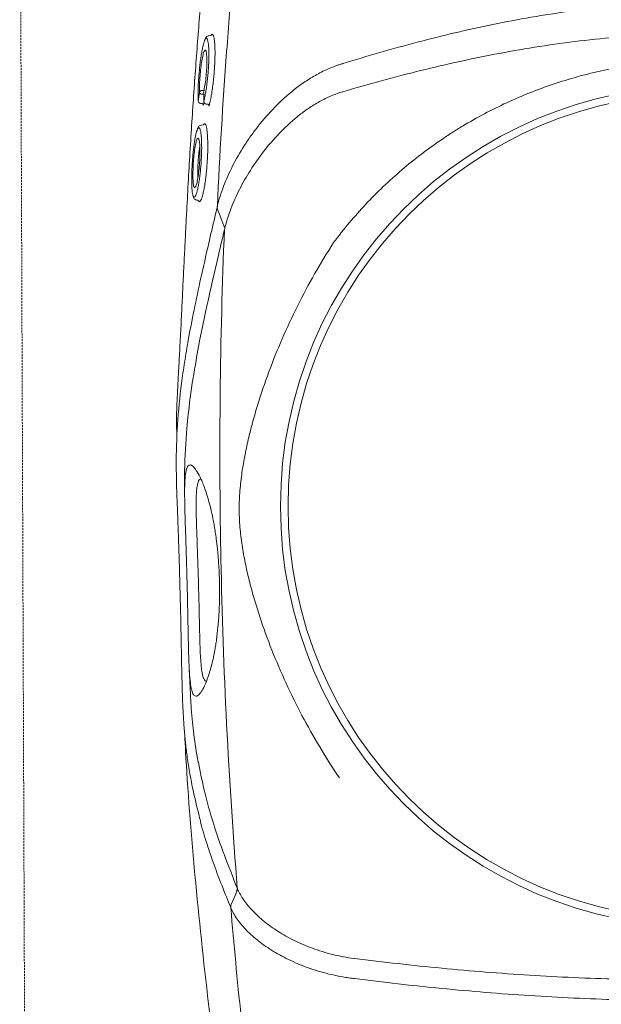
# Model space of a CAD drawing. Header units: inches. Extents: x 1703 to 137267, y -37098 to 14102.
# Tile 29 of 142: x 39198 to 39345, y 7612 to 7862. Entities that reach past the tile are written whole.
import ezdxf

# ---------------------------------------------------------------- set-up
doc = ezdxf.new("R2010")
doc.units = ezdxf.units.IN
doc.header["$MEASUREMENT"] = 0
doc.linetypes.add('11aa1PB-bd$0$11aa1PB-af$0$TRATTEGGIATA', pattern=[0.75, 0.5, -0.25])
doc.layers.add('CKD Equipments', color=252, linetype='Continuous', lineweight=0)
doc.layers.add('FAINTEQUIP', color=252, linetype='Continuous', lineweight=0)

# ---------------------------------------------------------------- blocks, each defined once
blk = doc.blocks.new('G$C62143A14')
at = {"linetype": 'Continuous', "lineweight": 0}
for p, q in [((48.57, 345.63), (48.03, 345.57)), ((45.34, 329.13), (45.33, 329.04)), ((45.95, 328.38), (46.32, 328.34)), ((46.82, 328.73), (46.75, 328.33)), ((46.79, 328.96), (46.78, 328.89)), ((47.41, 328.22), (47.77, 328.17)), ((46.65, 322.92), (46.12, 322.87)), ((44.97, 303.8), (45.36, 303.77)), ((45.65, 303.41), (45.51, 303.55)), ((45.8, 303.47), (45.65, 303.41)), ((49.57, 299.48), (50.21, 302.26)), ((85.06, 105.98), (85.05, 105.99))]:
    blk.add_line(p, q, dxfattribs=at)
at = {"linetype": 'Continuous', "lineweight": 0, "flags": 128}
for points in [[(50.36, 301.27), (50.36, 301.27), (50.36, 301.27)], [(51.87, 297.29), (51.12, 299.29), (50.37, 301.26)], [(55.17, 128.13), (54.46, 126.47), (53.76, 124.81)]]:
    blk.add_lwpolyline(points, dxfattribs=at)
at = {"linetype": 'Continuous', "lineweight": 0}
for radius in [106.93, 105]:
    blk.add_circle((173.18, 226), radius, dxfattribs=at)
for centre, radius, start, end in [((46.34, 331.01), 0.662, 90.4906, 162.5797), ((46.36, 331.4), 0.685, 195.9711, 268.143), ((46.03, 329.07), 0.7, 182.9235, 263.468), ((47.48, 328.91), 0.7, 181.8037, 263.5226), ((54.09, 128.97), 1.21, 326.4595, 358.5784)]:
    blk.add_arc(centre, radius, start, end, dxfattribs=at)
for points, knots in [([(48.93, 381.81), (48.6, 379.21), (47.9, 373.59), (47.04, 365.37), (46.3, 357.46), (45.69, 350.42), (45.11, 343.22), (44.57, 335.88), (44.05, 328.44), (43.55, 320.81), (43.08, 313.03), (42.64, 305.12), (42.26, 298.03), (41.95, 291.8), (41.68, 286.4), (41.42, 281.01), (41.15, 275.42), (40.92, 270.71), (40.72, 266.92), (40.56, 263.77), (40.38, 260.45), (40.21, 257.38), (40.08, 254.83), (39.98, 252.7), (39.9, 250.79), (39.84, 248.9), (39.83, 247.83), (39.91, 243.32)], [0, 0, 0, 0, 0.063316, 0.137046, 0.187379, 0.237747, 0.288072, 0.337874, 0.387718, 0.437523, 0.488782, 0.540075, 0.591317, 0.625909, 0.660493, 0.695746, 0.730982, 0.771161, 0.791716, 0.812265, 0.841912, 0.872106, 0.896195, 0.920292, 0.944907, 0.969526, 1, 1, 1, 1]), ([(50.21, 302.26), (50.81, 315.39), (51.6, 328.49), (53.06, 348.08), (53.59, 354.61), (54.76, 367.64), (55.39, 374.15), (56.07, 380.65)], [0, 0, 0, 0, 0.5, 0.5, 0.75, 0.75, 1, 1, 1, 1]), ([(82.05, 338.49), (88.31, 340.43), (94.62, 342.26), (104.17, 344.77), (107.37, 345.57), (113.78, 347.08), (117, 347.79), (126.68, 349.77), (133.19, 350.9), (143.02, 352.25), (146.31, 352.64), (152.9, 353.29), (156.2, 353.56), (159.5, 353.76)], [0, 0, 0, 0, 0.25, 0.25, 0.375, 0.375, 0.5, 0.5, 0.75, 0.75, 0.875, 0.875, 1, 1, 1, 1]), ([(48.03, 345.57), (47.98, 345.55), (47.79, 345.55), (47.54, 345.37), (47.32, 345.13), (47.17, 344.9), (47.09, 344.69), (47.01, 344.4)], [0, 0, 0, 0, 0.085263, 0.298133, 0.53129, 0.85157, 1, 1, 1, 1]), ([(49.13, 345.73), (49.16, 345.68), (49.25, 345.55), (49.38, 345.02), (49.51, 344.18), (49.59, 343.09), (49.63, 341.8), (49.62, 340.35), (49.57, 338.78), (49.47, 337.13), (49.34, 335.45), (49.17, 333.78), (48.96, 332.16), (48.73, 330.64), (48.47, 329.22), (48.28, 328.43), (48.19, 328.03)], [0, 0, 0, 0, 0.036944, 0.111064, 0.185167, 0.25898, 0.332797, 0.405887, 0.478972, 0.551758, 0.624553, 0.69822, 0.771885, 0.845998, 0.920119, 1, 1, 1, 1]), ([(48.57, 345.63), (48.57, 345.63), (48.63, 345.76), (48.69, 345.8), (48.74, 345.83)], [0, 0, 0, 0, 0.031421, 1, 1, 1, 1]), ([(48.74, 345.83), (48.76, 345.86), (48.87, 345.99), (49, 345.97), (49.09, 345.79), (49.13, 345.73)], [0, 0, 0, 0, 0.160118, 0.714475, 1, 1, 1, 1]), ([(162.9, 345.95), (156.01, 345.65), (149.15, 345.08), (138.9, 343.85), (135.48, 343.38), (128.69, 342.33), (125.3, 341.74), (115.17, 339.84), (108.47, 338.36), (98.51, 335.9), (95.2, 335.04), (88.61, 333.25), (85.33, 332.31), (82.06, 331.35)], [0, 0, 0, 0, 0.25, 0.25, 0.375, 0.375, 0.5, 0.5, 0.75, 0.75, 0.875, 0.875, 1, 1, 1, 1]), ([(47.01, 344.4), (46.98, 344.33), (46.88, 344.11), (46.69, 343.49), (46.46, 342.54), (46.24, 341.39), (46.03, 340.08), (45.84, 338.67), (45.67, 337.16), (45.53, 335.62), (45.42, 334.09), (45.34, 332.62), (45.3, 331.25), (45.3, 330.07), (45.32, 329.43), (45.34, 329.13)], [0, 0, 0, 0, 0.034967, 0.11668, 0.198521, 0.28284, 0.363401, 0.446271, 0.52675, 0.609595, 0.689692, 0.772207, 0.85087, 0.93183, 1, 1, 1, 1]), ([(46.79, 328.96), (46.87, 329.3), (47.03, 330), (47.26, 331.25), (47.48, 332.65), (47.66, 334.12), (47.82, 335.66), (47.94, 337.19), (48.02, 338.69), (48.07, 340.09), (48.07, 341.38), (48.03, 342.5), (47.95, 343.44), (47.87, 344.05), (47.8, 344.27), (47.79, 344.33)], [0, 0, 0, 0, 0.081121, 0.164592, 0.245691, 0.329206, 0.409093, 0.49132, 0.570813, 0.652715, 0.73066, 0.81084, 0.889237, 0.969944, 1, 1, 1, 1]), ([(47.79, 344.33), (47.76, 344.44), (47.68, 344.73), (47.54, 344.94), (47.34, 344.96), (47.17, 344.77), (47.05, 344.49), (47.01, 344.4)], [0, 0, 0, 0, 0.142974, 0.381895, 0.621008, 0.867279, 1, 1, 1, 1]), ([(45.71, 331.21), (45.69, 331.75), (45.67, 332.78), (45.76, 334.81), (45.94, 336.87), (46.19, 338.84), (46.49, 340.42), (46.71, 341.33), (46.82, 341.49), (46.83, 341.5)], [0, 0, 0, 0, 0.170858, 0.332147, 0.492014, 0.656195, 0.819988, 0.986588, 1, 1, 1, 1]), ([(47.35, 341.5), (47.4, 341.27), (47.51, 340.77), (47.56, 339.28), (47.52, 337.42), (47.37, 335.36), (47.13, 333.35), (46.9, 331.99), (46.76, 331.38), (46.73, 331.23)], [0, 0, 0, 0, 0.140566, 0.301933, 0.463305, 0.622013, 0.785773, 0.94855, 1, 1, 1, 1]), ([(46.83, 341.5), (46.92, 341.67), (47.11, 342.02), (47.29, 341.92), (47.35, 341.55), (47.35, 341.5)], [0, 0, 0, 0, 0.4462454, 0.9349282, 1, 1, 1, 1]), ([(50.2, 302.21), (50.41, 303.06), (50.64, 303.91), (51.18, 305.63), (51.48, 306.49), (52.46, 309.06), (53.22, 310.78), (54.96, 314.19), (55.94, 315.9), (57.56, 318.43), (58.13, 319.28), (59.03, 320.54), (59.34, 320.96), (59.96, 321.8), (60.29, 322.21), (61.93, 324.29), (63.33, 325.9), (66.37, 329.01), (68, 330.49), (70.64, 332.59), (71.56, 333.27), (73.48, 334.56), (74.47, 335.17), (76.51, 336.3), (77.56, 336.82), (79.2, 337.51), (79.75, 337.73), (80.6, 338.03), (80.88, 338.13), (81.46, 338.31), (81.75, 338.4), (82.04, 338.48)], [0, 0, 0, 0, 0.0625, 0.0625, 0.125, 0.125, 0.25, 0.25, 0.375, 0.375, 0.4375, 0.4375, 0.46875, 0.46875, 0.5, 0.5, 0.625, 0.625, 0.75, 0.75, 0.8125, 0.8125, 0.875, 0.875, 0.9375, 0.9375, 0.96875, 0.96875, 0.984375, 0.984375, 1, 1, 1, 1]), ([(79.75, 293.03), (82.31, 296.45), (85.04, 299.7), (90.82, 305.84), (93.86, 308.74), (100.26, 314.21), (103.61, 316.77), (108.01, 319.76), (108.9, 320.35), (110.69, 321.5), (111.6, 322.06), (114.34, 323.72), (116.19, 324.76), (121.81, 327.74), (125.65, 329.52), (133.49, 332.64), (137.5, 334), (142.63, 335.43), (143.66, 335.7), (145.73, 336.21), (146.78, 336.46), (149.91, 337.15), (152, 337.55), (158.29, 338.58), (162.49, 339.04), (166.97, 339.32)], [0, 0, 0, 0, 0.125, 0.125, 0.25, 0.25, 0.375, 0.375, 0.40625, 0.40625, 0.4375, 0.4375, 0.5, 0.5, 0.625, 0.625, 0.75, 0.75, 0.78125, 0.78125, 0.8125, 0.8125, 0.875, 0.875, 1, 1, 1, 1]), ([(45.34, 329.13), (45.4, 329.49), (45.46, 329.84), (45.52, 330.2), (45.58, 330.54), (45.64, 330.87), (45.71, 331.21)], [0, 0, 0, 0, 0.002000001, 0.002000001, 0.002000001, 0.003901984, 0.003901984, 0.003901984, 0.003901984]), ([(46.33, 331.68), (46.41, 331.68), (46.49, 331.68), (46.57, 331.68), (46.69, 331.69), (46.81, 331.69), (46.83, 331.69)], [0.0007933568, 0.0007933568, 0.0007933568, 0.0007933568, 0.0011395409, 0.0011395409, 0.0011395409, 0.0016472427, 0.0016472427, 0.0016472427, 0.0016472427]), ([(46.74, 330.72), (46.69, 330.72), (46.56, 330.72), (46.42, 330.72), (46.34, 330.72)], [0, 0, 0, 0, 0.397181, 1, 1, 1, 1]), ([(46.73, 331.23), (46.74, 330.87), (46.75, 330.51), (46.76, 330.15), (46.77, 329.75), (46.78, 329.36), (46.79, 328.96)], [0, 0, 0, 0, 0.002000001, 0.002000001, 0.002000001, 0.004171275, 0.004171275, 0.004171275, 0.004171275]), ([(81.91, 331.3), (81.36, 331.14), (80.83, 330.96), (79.77, 330.57), (79.26, 330.35), (77.73, 329.68), (76.75, 329.18), (75.33, 328.37), (74.86, 328.09), (73.94, 327.5), (73.48, 327.2), (72.15, 326.27), (71.29, 325.63), (68.84, 323.63), (67.32, 322.21), (64.5, 319.27), (63.18, 317.74), (60.74, 314.58), (59.62, 312.99), (57.58, 309.77), (56.66, 308.15), (55.43, 305.71), (55.04, 304.9), (54.31, 303.27), (53.97, 302.45), (53.04, 300), (52.53, 298.38), (52.13, 296.78)], [0, 0, 0, 0, 0.03125, 0.03125, 0.0625, 0.0625, 0.125, 0.125, 0.15625, 0.15625, 0.1875, 0.1875, 0.25, 0.25, 0.375, 0.375, 0.5, 0.5, 0.625, 0.625, 0.75, 0.75, 0.8125, 0.8125, 0.875, 0.875, 1, 1, 1, 1]), ([(46.32, 328.34), (46.36, 328.33), (46.44, 328.31), (46.52, 328.25), (46.56, 328.19), (46.57, 328.18), (46.57, 328.17), (46.57, 328.17), (46.57, 328.16)], [0, 0, 0, 0, 0.254985, 0.463826, 0.637296, 0.783337, 0.926867, 1, 1, 1, 1]), ([(46.75, 328.33), (46.73, 328.23), (46.71, 328.14), (46.67, 328.01), (46.66, 327.97), (46.63, 327.96), (46.62, 327.96), (46.61, 327.98), (46.6, 327.99), (46.59, 328.04), (46.58, 328.07), (46.58, 328.14), (46.58, 328.15), (46.57, 328.16)], [0, 0, 0, 0, 0.25, 0.25, 0.5, 0.5, 0.625, 0.625, 0.75, 0.75, 0.875, 0.875, 1, 1, 1, 1]), ([(47.77, 328.17), (47.78, 328.17), (47.82, 328.17), (47.9, 328.14), (47.97, 328.08), (48.01, 328.02), (48.01, 328), (48.01, 327.99), (48.01, 327.99)], [0, 0, 0, 0, 0.005493, 0.289143, 0.515025, 0.705708, 0.87243, 1, 1, 1, 1]), ([(48.19, 328.03), (48.18, 327.98), (48.15, 327.87), (48.1, 327.78), (48.05, 327.81), (48.02, 327.89), (48.01, 327.98), (48.01, 327.99)], [0, 0, 0, 0, 0.170931, 0.43557, 0.700344, 0.964272, 1, 1, 1, 1]), ([(46.12, 322.87), (46.08, 322.84), (45.89, 322.85), (45.64, 322.67), (45.42, 322.43), (45.27, 322.2), (45.19, 321.99), (45.11, 321.69)], [0, 0, 0, 0, 0.0760045, 0.2920195, 0.5221541, 0.8303026, 1, 1, 1, 1]), ([(47.15, 323.14), (47.22, 323.01), (47.36, 322.78), (47.52, 322.03), (47.64, 321.1), (47.73, 319.94), (47.78, 318.6), (47.78, 317.11), (47.75, 315.53), (47.67, 313.89), (47.55, 312.24), (47.4, 310.61), (47.22, 309.05), (47.01, 307.61), (46.77, 306.32), (46.53, 305.23), (46.28, 304.37), (46.03, 303.74), (45.88, 303.56), (45.8, 303.47)], [0, 0, 0, 0, 0.066966, 0.12566, 0.184351, 0.242449, 0.30055, 0.358196, 0.415842, 0.473121, 0.530398, 0.588231, 0.646066, 0.704525, 0.762985, 0.822038, 0.881088, 0.940546, 1, 1, 1, 1]), ([(46.65, 322.92), (46.66, 322.94), (46.72, 323.08), (46.78, 323.12), (46.83, 323.14)], [0, 0, 0, 0, 0.269637, 1, 1, 1, 1]), ([(46.83, 323.14), (46.86, 323.17), (46.97, 323.31), (47.07, 323.21), (47.15, 323.14)], [0, 0, 0, 0, 0.258674, 1, 1, 1, 1]), ([(45.11, 321.69), (45.09, 321.64), (45, 321.45), (44.84, 320.86), (44.63, 319.96), (44.44, 318.85), (44.25, 317.58), (44.09, 316.19), (43.95, 314.73), (43.84, 313.22), (43.76, 311.73), (43.71, 310.29), (43.69, 308.94), (43.71, 307.72), (43.77, 306.65), (43.85, 305.81), (43.93, 305.27), (43.99, 305.12), (44, 305.09)], [0, 0, 0, 0, 0.023226, 0.092931, 0.162639, 0.232676, 0.302714, 0.372201, 0.441684, 0.510683, 0.579678, 0.648044, 0.716408, 0.784299, 0.852186, 0.919822, 0.987451, 1, 1, 1, 1]), ([(44.77, 305.11), (44.81, 305.22), (44.93, 305.5), (45.13, 306.21), (45.35, 307.2), (45.55, 308.37), (45.74, 309.69), (45.91, 311.11), (46.04, 312.6), (46.14, 314.11), (46.21, 315.58), (46.24, 316.99), (46.22, 318.29), (46.18, 319.46), (46.1, 320.44), (46, 321.18), (45.92, 321.48), (45.89, 321.6)], [0, 0, 0, 0, 0.045419, 0.115839, 0.186799, 0.257754, 0.32863, 0.399501, 0.469663, 0.539816, 0.608957, 0.678085, 0.746838, 0.815591, 0.884388, 0.95319, 1, 1, 1, 1]), ([(45.89, 321.6), (45.87, 321.66), (45.81, 321.92), (45.67, 322.18), (45.47, 322.26), (45.28, 322.08), (45.16, 321.8), (45.11, 321.69)], [0, 0, 0, 0, 0.074975, 0.308763, 0.600633, 0.840221, 1, 1, 1, 1]), ([(44.19, 307.56), (44.18, 307.58), (44.1, 307.78), (44.03, 308.8), (43.99, 310.49), (44.06, 312.55), (44.21, 314.67), (44.44, 316.66), (44.72, 318.23), (44.92, 319.03), (45.02, 319.2), (45.03, 319.21)], [0, 0, 0, 0, 0.015121, 0.155418, 0.294804, 0.433435, 0.572075, 0.71203, 0.853105, 0.994782, 1, 1, 1, 1]), ([(45.51, 319.2), (45.57, 319.04), (45.69, 318.64), (45.79, 317.29), (45.81, 315.44), (45.72, 313.35), (45.53, 311.24), (45.28, 309.37), (44.99, 307.95), (44.8, 307.52), (44.72, 307.33)], [0, 0, 0, 0, 0.0984, 0.230543, 0.361452, 0.492139, 0.623641, 0.756097, 0.8899, 1, 1, 1, 1]), ([(45.03, 319.21), (45.08, 319.31), (45.23, 319.62), (45.41, 319.65), (45.5, 319.28), (45.51, 319.2)], [0, 0, 0, 0, 0.294516, 0.862877, 1, 1, 1, 1]), ([(45.26, 309.38), (45.24, 309.62), (45.2, 310.29), (45.23, 311.82), (45.32, 313.71), (45.49, 315.53), (45.65, 316.8), (45.75, 317.23), (45.77, 317.32)], [0, 0, 0, 0, 0.1171914, 0.3236173, 0.5316923, 0.7421657, 0.9517971, 1, 1, 1, 1]), ([(44.47, 307), (44.44, 307.01), (44.33, 307.03), (44.25, 307.33), (44.19, 307.56)], [0, 0, 0, 0, 0.26459, 1, 1, 1, 1]), ([(44.72, 307.33), (44.7, 307.27), (44.61, 307.01), (44.53, 307.01), (44.47, 307)], [0, 0, 0, 0, 0.212645, 1, 1, 1, 1]), ([(44, 305.09), (44.04, 304.8), (44.09, 304.57), (44.21, 304.32), (44.42, 304.02), (44.64, 303.9), (44.97, 303.8)], [0, 0, 0, 0, 0.150992, 0.540293, 0.796534, 1, 1, 1, 1]), ([(44, 305.09), (44.04, 304.95), (44.14, 304.63), (44.26, 304.57), (44.32, 304.54)], [0, 0, 0, 0, 0.453626, 1, 1, 1, 1]), ([(44.32, 304.54), (44.44, 304.58), (44.58, 304.62), (44.74, 305.04), (44.77, 305.11)], [0, 0, 0, 0, 0.8365957, 1, 1, 1, 1]), ([(45.51, 303.55), (45.47, 303.56), (45.41, 303.59), (45.37, 303.74), (45.36, 303.77)], [0, 0, 0, 0, 0.735294, 1, 1, 1, 1]), ([(50.2, 302.21), (50.19, 302.14), (50.18, 302.06), (50.17, 301.89), (50.18, 301.81), (50.21, 301.64), (50.23, 301.56), (50.28, 301.41), (50.32, 301.34), (50.36, 301.27)], [0, 0, 0, 0, 0.25, 0.25, 0.5, 0.5, 0.75, 0.75, 1, 1, 1, 1]), ([(50.2, 302.21), (50.2, 302.22), (50.2, 302.22), (50.21, 302.23), (50.21, 302.24), (50.21, 302.25), (50.21, 302.26)], [0, 0, 0, 0, 0.00003361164, 0.00003361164, 0.00003361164, 0.00009841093, 0.00009841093, 0.00009841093, 0.00009841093]), ([(45.6, 147.31), (45.02, 149.63), (44.08, 153.42), (43.14, 158.58), (42.52, 162.49), (42.07, 166.08), (41.78, 169.32), (41.57, 172.51), (41.43, 175.54), (41.32, 178.54), (41.24, 181.43), (41.18, 184.13), (41.11, 187.04), (41.05, 190.57), (40.96, 194.84), (40.86, 199.86), (40.72, 205.12), (40.58, 210.4), (40.42, 215.41), (40.27, 220), (40.12, 224.07), (39.98, 227.69), (39.87, 230.87), (39.8, 233.7), (39.73, 239.01), (39.98, 246.66), (40.84, 255.43), (41.86, 262.6), (42.9, 268.77), (44.25, 275.81), (46, 283.98), (47.78, 291.81), (49.04, 297.24), (49.57, 299.48)], [0, 0, 0, 0, 0.0593635, 0.0971043, 0.1348438, 0.1667324, 0.198607, 0.2201848, 0.2417788, 0.2633349, 0.278122, 0.2929063, 0.3080418, 0.3231723, 0.3441056, 0.3655953, 0.3864814, 0.4080077, 0.4295299, 0.4486306, 0.4683357, 0.4884205, 0.5086324, 0.5289688, 0.5492243, 0.6333183, 0.7152132, 0.756242, 0.7972696, 0.8516973, 0.906117, 0.9611972, 1, 1, 1, 1]), ([(52.02, 296.33), (51.42, 293.79), (50.23, 288.7), (48.59, 281.61), (47.1, 274.85), (45.67, 268), (44.9, 263.56), (44.47, 261.16)], [0, 0, 0, 0, 0.192621, 0.385484, 0.57846, 0.771235, 1, 1, 1, 1]), ([(55.29, 128.94), (54.17, 142.82), (53.27, 156.72), (51.87, 184.59), (51.39, 198.55), (50.98, 219.52), (50.9, 226.52), (50.84, 240.51), (50.86, 247.5), (51.08, 268.46), (51.45, 282.4), (52.02, 296.33)], [0, 0, 0, 0, 0.25, 0.25, 0.5, 0.5, 0.625, 0.625, 0.75, 0.75, 1, 1, 1, 1]), ([(81.21, 156.98), (79.47, 159.59), (77.81, 162.21), (74.65, 167.51), (73.14, 170.18), (70.29, 175.58), (68.94, 178.31), (66.39, 183.83), (65.2, 186.62), (62.96, 192.26), (61.93, 195.1), (60.52, 199.39), (60.07, 200.83), (59.22, 203.72), (58.82, 205.17), (58.08, 208.1), (57.73, 209.57), (57.1, 212.54), (56.82, 214.04), (56.34, 217.05), (56.15, 218.57), (55.94, 220.88), (55.88, 221.66), (55.82, 222.82), (55.8, 223.21), (55.78, 224), (55.77, 224.39), (55.75, 226.36), (55.8, 227.92), (56.02, 230.99), (56.19, 232.52), (56.6, 235.54), (56.85, 237.04), (57.42, 240.02), (57.73, 241.5), (58.42, 244.43), (58.79, 245.89), (59.57, 248.78), (59.98, 250.22), (61.29, 254.51), (62.26, 257.35), (65.39, 265.8), (67.81, 271.36), (71.95, 279.63), (73.4, 282.35), (76.46, 287.74), (78.07, 290.4), (79.75, 293.03)], [0, 0, 0, 0, 0.0625, 0.0625, 0.125, 0.125, 0.1875, 0.1875, 0.25, 0.25, 0.3125, 0.3125, 0.34375, 0.34375, 0.375, 0.375, 0.40625, 0.40625, 0.4375, 0.4375, 0.46875, 0.46875, 0.484375, 0.484375, 0.492187, 0.492187, 0.5, 0.5, 0.53125, 0.53125, 0.5625, 0.5625, 0.59375, 0.59375, 0.625, 0.625, 0.65625, 0.65625, 0.6875, 0.6875, 0.75, 0.75, 0.875, 0.875, 0.9375, 0.9375, 1, 1, 1, 1]), ([(44.47, 261.16), (44.44, 260.98), (43.93, 258.18), (43.23, 253.09), (42.27, 244.62), (41.92, 237.77), (41.88, 232.66), (41.9, 230.93), (41.91, 230.14)], [0, 0, 0, 0, 0.016162, 0.250764, 0.485322, 0.836539, 0.925214, 1, 1, 1, 1]), ([(42.51, 207.1), (42.47, 208.53), (42.43, 209.94), (42.38, 211.68), (42.37, 212.02), (42.35, 212.71), (42.34, 213.05), (42.31, 214.05), (42.29, 214.71), (42.25, 215.99), (42.23, 216.62), (42.2, 217.54), (42.19, 217.85), (42.17, 218.45), (42.16, 218.74), (42.12, 220.18), (42.08, 221.26), (42.04, 222.76), (42.02, 223.24), (41.99, 224.18), (41.98, 224.63), (41.95, 225.92), (41.93, 226.71), (41.91, 228.15), (41.9, 228.82), (41.9, 229.73), (41.9, 230.03), (41.91, 230.59), (41.91, 230.86), (41.94, 232.14), (41.98, 232.98), (42.12, 234.36), (42.22, 234.91), (42.39, 235.55), (42.46, 235.73), (42.56, 235.96), (42.6, 236.03), (42.68, 236.16), (42.72, 236.22), (42.93, 236.46), (43.12, 236.55), (43.54, 236.51), (43.78, 236.38), (44.29, 235.92), (44.57, 235.59), (45.17, 234.68), (45.49, 234.11), (45.93, 233.22), (46.01, 233.03), (46.19, 232.64), (46.28, 232.43), (46.55, 231.79), (46.73, 231.32), (47.11, 230.3), (47.3, 229.74), (47.69, 228.53), (47.89, 227.87), (48.28, 226.45), (48.47, 225.69), (48.86, 224.02), (49.05, 223.12), (49.33, 221.64), (49.42, 221.13), (49.59, 220.08), (49.68, 219.53), (49.84, 218.41), (49.92, 217.83), (50.04, 216.92), (50.07, 216.61), (50.15, 215.99), (50.18, 215.67), (50.35, 214.08), (50.46, 212.76), (50.59, 210.72), (50.63, 210.02), (50.68, 208.96), (50.7, 208.61), (50.72, 207.9), (50.73, 207.54), (50.76, 206.48), (50.77, 205.78), (50.78, 204.72), (50.78, 204.37), (50.78, 203.67), (50.77, 203.32), (50.75, 201.59), (50.71, 200.26), (50.62, 198.67), (50.6, 198.36), (50.56, 197.73), (50.54, 197.42), (50.47, 196.51), (50.42, 195.92), (50.26, 194.23), (50.14, 193.18), (49.94, 191.7), (49.87, 191.23), (49.73, 190.31), (49.65, 189.88), (49.43, 188.62), (49.27, 187.85), (48.95, 186.43), (48.79, 185.78), (48.55, 184.87), (48.46, 184.58), (48.3, 184.02), (48.22, 183.75), (47.82, 182.47), (47.5, 181.62), (46.89, 180.21), (46.6, 179.63), (46.18, 178.94), (46.04, 178.74), (45.78, 178.39), (45.65, 178.25), (45.28, 177.9), (45.05, 177.77), (44.63, 177.73), (44.44, 177.82), (44.09, 178.2), (43.94, 178.5), (43.73, 179.13), (43.66, 179.37), (43.57, 179.79), (43.54, 179.94), (43.48, 180.25), (43.46, 180.41), (43.32, 181.28), (43.24, 182.12), (43.14, 183.4), (43.12, 183.66), (43.09, 184.22), (43.07, 184.52), (43.03, 185.44), (43, 186.1), (42.95, 187.54), (42.93, 188.32), (42.89, 189.61), (42.88, 190.05), (42.86, 190.98), (42.85, 191.47), (42.82, 192.99), (42.79, 194.06), (42.76, 195.79), (42.75, 196.38), (42.73, 197.3), (42.72, 197.62), (42.71, 198.25), (42.7, 198.57), (42.67, 200.18), (42.64, 201.5), (42.6, 203.56), (42.58, 204.26), (42.54, 205.68), (42.53, 206.39), (42.51, 207.1)], [0, 0, 0, 0, 0.015625, 0.015625, 0.019531, 0.019531, 0.023438, 0.023438, 0.03125, 0.03125, 0.039063, 0.039063, 0.042969, 0.042969, 0.046875, 0.046875, 0.0625, 0.0625, 0.070313, 0.070313, 0.078125, 0.078125, 0.09375, 0.09375, 0.109375, 0.109375, 0.117188, 0.117188, 0.125, 0.125, 0.15625, 0.15625, 0.1875, 0.1875, 0.203125, 0.203125, 0.210938, 0.210938, 0.21875, 0.21875, 0.25, 0.25, 0.28125, 0.28125, 0.3125, 0.3125, 0.34375, 0.34375, 0.351563, 0.351563, 0.359375, 0.359375, 0.375, 0.375, 0.390625, 0.390625, 0.40625, 0.40625, 0.421875, 0.421875, 0.4375, 0.4375, 0.445313, 0.445313, 0.453125, 0.453125, 0.460938, 0.460938, 0.464844, 0.464844, 0.46875, 0.46875, 0.484375, 0.484375, 0.492188, 0.492188, 0.496094, 0.496094, 0.5, 0.5, 0.507813, 0.507813, 0.511719, 0.511719, 0.515625, 0.515625, 0.53125, 0.53125, 0.535156, 0.535156, 0.539063, 0.539063, 0.546875, 0.546875, 0.5625, 0.5625, 0.570313, 0.570313, 0.578125, 0.578125, 0.59375, 0.59375, 0.609375, 0.609375, 0.617188, 0.617188, 0.625, 0.625, 0.65625, 0.65625, 0.6875, 0.6875, 0.703125, 0.703125, 0.71875, 0.71875, 0.75, 0.75, 0.78125, 0.78125, 0.8125, 0.8125, 0.828125, 0.828125, 0.835938, 0.835938, 0.84375, 0.84375, 0.875, 0.875, 0.882812, 0.882812, 0.890625, 0.890625, 0.90625, 0.90625, 0.921875, 0.921875, 0.929687, 0.929687, 0.9375, 0.9375, 0.953125, 0.953125, 0.960937, 0.960937, 0.964844, 0.964844, 0.96875, 0.96875, 0.984375, 0.984375, 0.992187, 0.992187, 1, 1, 1, 1]), ([(46.04, 232.96), (45.93, 232.9), (45.82, 232.85), (45.71, 232.79), (45.71, 232.79), (45.71, 232.79), (45.71, 232.79), (45.67, 232.77), (45.51, 232.69), (45.3, 232.13), (45.07, 231.17), (44.91, 229.76), (44.83, 227.85), (44.82, 225.75), (44.86, 223.64), (44.91, 221.68), (44.99, 219.24), (45.09, 216.5), (45.19, 213.73), (45.27, 211.36), (45.34, 209.15), (45.38, 207.84), (45.4, 207.18)], [-0.090918, -0.090918, -0.090918, -0.090918, 0, 0, 0, 0, 0, 0, 0.026213, 0.13292, 0.239613, 0.348571, 0.457474, 0.569041, 0.626082, 0.683094, 0.752821, 0.824315, 0.874905, 0.926701, 0.963078, 1, 1, 1, 1]), ([(45.4, 207.18), (45.41, 206.59), (45.46, 205.05), (45.52, 202.55), (45.57, 200.53), (45.61, 198.49), (45.66, 196.45), (45.71, 194.08), (45.76, 192.07), (45.81, 190.38), (45.87, 188.87), (45.96, 187.09), (46.11, 185.27), (46.36, 183.45), (46.68, 182.18), (46.99, 181.84), (47.12, 181.69), (47.12, 181.69), (47.12, 181.69), (47.12, 181.69), (47.21, 181.59), (47.3, 181.49), (47.39, 181.39)], [0, 0, 0, 0, 0.032705, 0.086629, 0.142257, 0.153922, 0.215379, 0.27845, 0.333103, 0.387785, 0.444206, 0.500642, 0.614534, 0.729613, 0.886835, 1, 1, 1, 1, 1, 1, 1.078938, 1.078938, 1.078938, 1.078938]), ([(43.07, 184.68), (43.07, 184.53), (43.15, 182.23), (43.3, 180.03), (43.3, 180.03)], [0, 0, 0, 0, 0.065528, 1, 1, 1, 1]), ([(43.3, 180.03), (43.33, 179.79), (43.38, 177.87), (43.59, 174.53), (43.87, 171.14), (44.39, 166.79), (44.85, 163.44), (45.38, 160.95), (45.39, 160.92)], [0, 0, 0, 0, 0.1154515, 0.2827578, 0.4507086, 0.6182339, 0.994941, 1, 1, 1, 1]), ([(41.94, 167.57), (41.94, 167.57), (42.68, 152.71), (45.01, 126.11), (48.47, 94.08), (51.55, 73.04), (53.04, 62.85)], [0, 0, 0, 0, 0.128959, 0.425292, 0.721626, 1, 1, 1, 1]), ([(45.39, 160.92), (45.88, 158.49), (46.92, 153.33), (49.13, 145.42), (51.88, 137.43), (54.16, 131.77), (55.29, 128.94)], [0, 0, 0, 0, 0.2280042, 0.4853378, 0.7427349, 1, 1, 1, 1]), ([(53.63, 123.99), (52.87, 125.85), (51.36, 129.58), (49.35, 134.89), (47.59, 140.14), (46.3, 144.25), (45.74, 146.69), (45.6, 147.31)], [0, 0, 0, 0, 0.229832, 0.459678, 0.690029, 0.920378, 1, 1, 1, 1]), ([(55.17, 128.13), (55.17, 128.13), (55.17, 128.13), (55.17, 128.13), (55.17, 128.13), (55.17, 128.13), (55.17, 128.13), (55.14, 128.19), (55.12, 128.24), (55.09, 128.3)], [-0.00000006, -0.00000006, -0.00000006, -0.00000006, 0, 0, 0, 0.0000002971, 0.0000002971, 0.0000002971, 0.0005047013, 0.0005047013, 0.0005047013, 0.0005047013]), ([(55.37, 128.77), (55.77, 127.82), (56.29, 126.88), (57.25, 125.49), (57.6, 125.02), (58.16, 124.33), (58.36, 124.1), (58.77, 123.64), (58.98, 123.41), (60.06, 122.26), (61.03, 121.37), (63.18, 119.63), (64.35, 118.79), (66.28, 117.57), (66.95, 117.17), (68.32, 116.4), (69.03, 116.03), (71.21, 114.95), (72.74, 114.29), (75.17, 113.4), (76, 113.12), (77.28, 112.72), (77.71, 112.59), (78.58, 112.35), (79.02, 112.24), (81.23, 111.69), (83.05, 111.34), (84.93, 111.1)], [0, 0, 0, 0, 0.125, 0.125, 0.1875, 0.1875, 0.21875, 0.21875, 0.25, 0.25, 0.375, 0.375, 0.5, 0.5, 0.5625, 0.5625, 0.625, 0.625, 0.75, 0.75, 0.8125, 0.8125, 0.84375, 0.84375, 0.875, 0.875, 1, 1, 1, 1]), ([(53.63, 124.01), (53.62, 124.03), (53.61, 124.06), (53.6, 124.13), (53.6, 124.17), (53.6, 124.28), (53.61, 124.35), (53.64, 124.55), (53.69, 124.69), (53.76, 124.81)], [0, 0, 0, 0, 0.125, 0.125, 0.25, 0.25, 0.5, 0.5, 1, 1, 1, 1]), ([(85.05, 105.99), (84.8, 106.01), (84.55, 106.05), (84.06, 106.11), (83.81, 106.14), (83.07, 106.25), (82.58, 106.33), (81.12, 106.58), (80.17, 106.77), (77.36, 107.42), (75.56, 107.94), (73.39, 108.7), (72.96, 108.85), (72.11, 109.17), (71.69, 109.34), (70.45, 109.84), (69.65, 110.2), (67.32, 111.29), (65.86, 112.08), (63.81, 113.33), (63.15, 113.75), (61.9, 114.61), (61.3, 115.05), (59.59, 116.39), (58.56, 117.31), (57.41, 118.48), (57.19, 118.72), (56.76, 119.19), (56.55, 119.43), (55.96, 120.15), (55.59, 120.62), (54.58, 122.06), (54.04, 123.03), (53.63, 124.01)], [0, 0, 0, 0, 0.015625, 0.015625, 0.03125, 0.03125, 0.0625, 0.0625, 0.125, 0.125, 0.25, 0.25, 0.28125, 0.28125, 0.3125, 0.3125, 0.375, 0.375, 0.5, 0.5, 0.5625, 0.5625, 0.625, 0.625, 0.75, 0.75, 0.78125, 0.78125, 0.8125, 0.8125, 0.875, 0.875, 1, 1, 1, 1]), ([(59.43, 68.88), (58.27, 78.02), (57.21, 87.19), (55.28, 105.56), (54.41, 114.77), (53.63, 123.99)], [0, 0, 0, 0, 0.5, 0.5, 1, 1, 1, 1]), ([(85.06, 111.09), (92.41, 110.17), (99.79, 109.34), (114.61, 107.92), (122.05, 107.33), (136.99, 106.39), (144.47, 106.05), (159.47, 105.64), (166.98, 105.58), (181.99, 105.74), (189.5, 105.97), (204.48, 106.69), (211.94, 107.19), (223.12, 108.14), (226.83, 108.48), (234.27, 109.24), (237.97, 109.64), (249.07, 110.95), (256.43, 111.93), (263.76, 113.01)], [0, 0, 0, 0, 0.125, 0.125, 0.25, 0.25, 0.375, 0.375, 0.5, 0.5, 0.625, 0.625, 0.75, 0.75, 0.8125, 0.8125, 0.875, 0.875, 1, 1, 1, 1]), ([(263.87, 107.91), (256.54, 106.81), (249.17, 105.82), (238.07, 104.49), (234.37, 104.07), (226.94, 103.31), (223.21, 102.95), (212.02, 101.99), (204.54, 101.48), (189.56, 100.75), (182.06, 100.52), (167.03, 100.36), (159.51, 100.42), (144.51, 100.84), (137.03, 101.19), (125.83, 101.91), (122.1, 102.18), (114.65, 102.79), (110.93, 103.12), (99.8, 104.21), (92.42, 105.05), (85.06, 105.98)], [0, 0, 0, 0, 0.125, 0.125, 0.1875, 0.1875, 0.25, 0.25, 0.375, 0.375, 0.5, 0.5, 0.625, 0.625, 0.75, 0.75, 0.8125, 0.8125, 0.875, 0.875, 1, 1, 1, 1])]:
    blk.add_open_spline(points, degree=3, knots=knots, dxfattribs=at)
for points in [[(82.05, 338.49), (82.05, 338.49), (82.04, 338.48), (82.04, 338.48)], [(82.06, 331.35), (82.01, 331.33), (81.96, 331.32), (81.91, 331.3)], [(50.36, 301.27), (50.36, 301.27), (50.36, 301.27), (50.37, 301.26)], [(51.87, 297.29), (52.01, 297.13), (52.1, 296.95), (52.13, 296.78)], [(52.13, 296.78), (52.09, 296.63), (52.06, 296.48), (52.02, 296.33)], [(55.17, 128.13), (55.29, 128.33), (55.36, 128.55), (55.37, 128.77)], [(55.29, 128.94), (55.32, 128.88), (55.34, 128.83), (55.37, 128.77)], [(53.63, 123.99), (53.63, 124), (53.63, 124), (53.63, 124.01)], [(53.76, 124.81), (53.76, 124.81), (53.76, 124.81), (53.76, 124.81)], [(84.93, 111.1), (84.97, 111.1), (85.02, 111.09), (85.06, 111.09)]]:
    blk.add_open_spline(points, degree=3, dxfattribs=at)
at = {"layer": 'FAINTEQUIP', "color": 4, "linetype": '11aa1PB-bd$0$11aa1PB-af$0$TRATTEGGIATA'}
blk.add_lwpolyline([(337, 429.45), (338.5, 25.45), (1.5, 24.2), (0, 428.19), (337, 429.45)], dxfattribs=at)

msp = doc.modelspace()

# ---------------------------------------------------------------- block references
at = {"layer": 'CKD Equipments', "ltscale": 0.25}
msp.add_blockref('G$C62143A14', (39197.72, 7512.24), dxfattribs=at)

doc.saveas('drawing.dxf')
